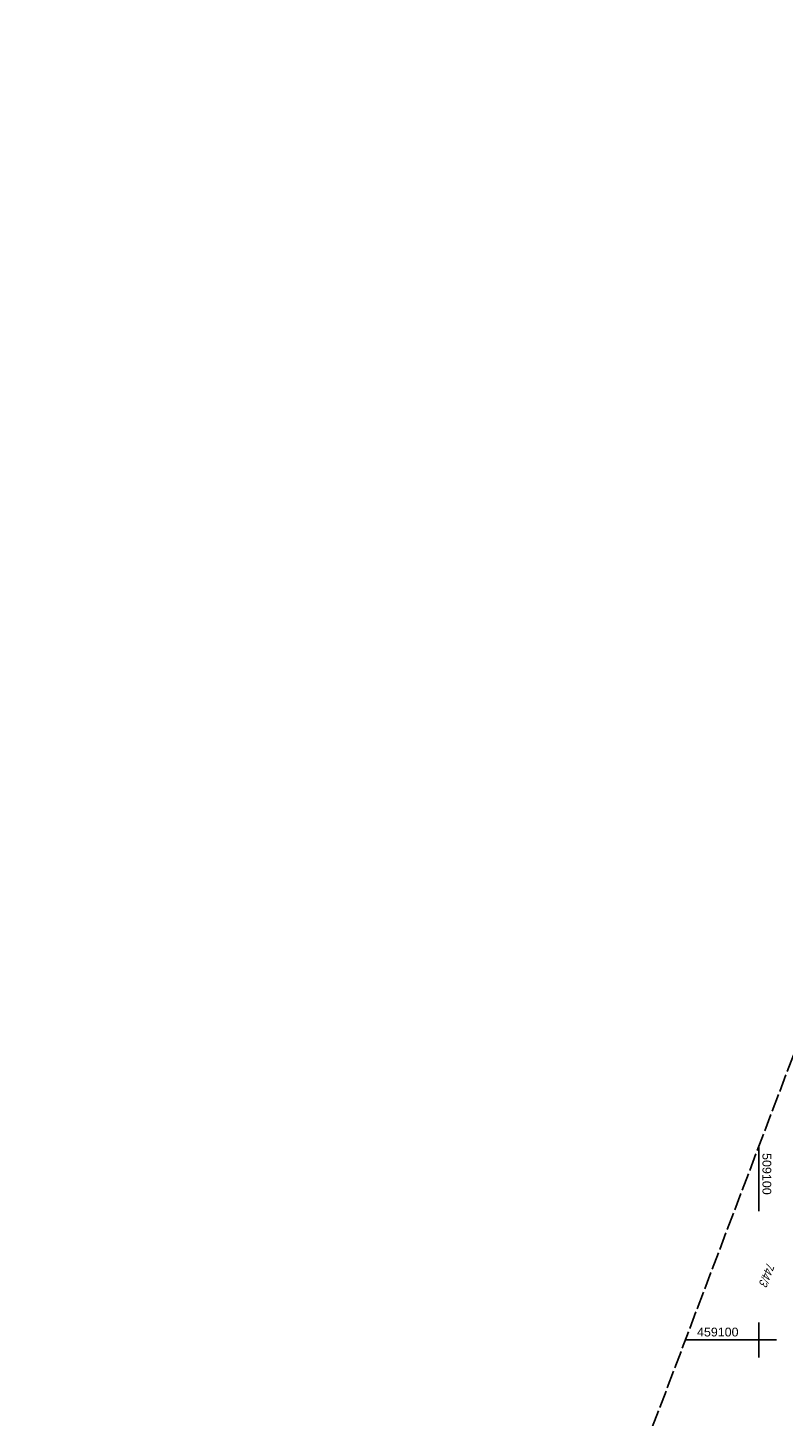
# Model space of a CAD drawing. Extents: x 508892 to 509489, y 458506 to 459473.
# Tile 38 of 62: x 508892 to 509107, y 459078 to 459473. Entities that reach past the tile are written whole.
import ezdxf

# ---------------------------------------------------------------- set-up
doc = ezdxf.new("R2010")
doc.units = 0
doc.header["$LTSCALE"] = 10
doc.header["$MEASUREMENT"] = 0
doc.linetypes.add('LT00', pattern=[0])
doc.linetypes.add('LT14', pattern=[0.6, 0.5, -0.1])
doc.layers.add('-BLATT_111-RAND', color=7, linetype='LT14', plot=False)
doc.layers.add('DFK_FLUR_NR', color=250, linetype='LT00')
doc.layers.add('V111_RASTER', color=250, linetype='LT00')
doc.styles.get("Standard").update_dxf_attribs({"font": 'ARIAL.TTF'})

msp = doc.modelspace()

# ---------------------------------------------------------------- linework, layer by layer
at = {"layer": '-BLATT_111-RAND'}
msp.add_lwpolyline([(509220.39, 459472.62), (508892.48, 458607.69), (509160.85, 458505.95), (509488.75, 459370.88), (509220.39, 459472.62)], dxfattribs=at)
at = {"layer": 'V111_RASTER'}
for p, q in [((509100, 459155.07), (509100, 459136.57)), ((509100, 459105), (509100, 459095)), ((509105, 459100), (509079.12, 459100))]:
    msp.add_line(p, q, dxfattribs=at)

# ---------------------------------------------------------------- texts
at = {"layer": 'DFK_FLUR_NR', "oblique": 13.754, "width": 0.75}
msp.add_text('744/3', height=2.5, rotation=249.2379, dxfattribs=at).set_placement((509102.29, 459122.18))
at = {"layer": 'V111_RASTER'}
for s, rotation, width, p in [(' 509100', -89.9998, 1.017, (509101, 459154.07)), (' 459100', 0.0002, 1.01, (509081.45, 459101))]:
    msp.add_text(s, height=2.5, rotation=rotation, dxfattribs=dict(at, width=width)).set_placement(p)

doc.saveas('drawing.dxf')
